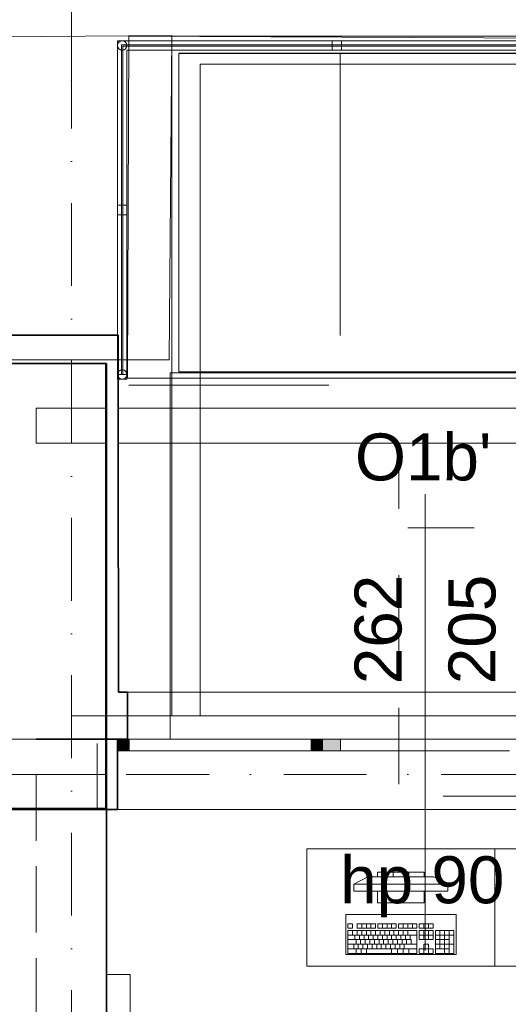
# Model space of a CAD drawing. Header units: millimetres. Extents: x -34676 to 172266, y 39940 to 476087.
# Tile 110 of 256: x 22798 to 24879, y 288794 to 292986. Entities that reach past the tile are written whole.
import ezdxf

# ---------------------------------------------------------------- set-up
doc = ezdxf.new("R2010")
doc.units = ezdxf.units.MM
doc.header["$MEASUREMENT"] = 0
for name, pattern in [('Krawędzie ukryte', [3.912222, 2.822222, -1.09]), ('Kropki i Kreski', [6.702778, 3.527778, -1.763889, 0, -1.411111]), ('Przerywana', [5.644444, 2.822222, -2.822222])]:
    doc.linetypes.add(name, pattern=pattern)
for name, color, linetype in [('#podkład', 252, 'Continuous'), ('- A - ocieplenie', 7, 'Continuous'), ('2D - Rysunki i Obrazki', 7, 'Continuous'), ('balustrada', 7, 'Continuous'), ('Konstrukcja - Belki', 7, 'Continuous'), ('Konstrukcja - Siatka mod', 7, 'Continuous'), ('Konstrukcja - Stropy', 7, 'Continuous'), ('Konstrukcja - Ściany zewnętrzne', 7, 'Continuous'), ('Okna Archicada', 7, 'Continuous'), ('Wnętrze - Umeblowanie', 7, 'Continuous'), ('z JAN', 7, 'Continuous'), ('Znaczniki okien Archicada', 7, 'Continuous')]:
    doc.layers.add(name, color=color, linetype=linetype)
doc.styles.add('MtXpl_Arial', font='arial.ttf', dxfattribs={"height": 0.2})

# ---------------------------------------------------------------- blocks, each defined once
blk = doc.blocks.new('UHYGFFFF')
at = {"layer": '- A - ocieplenie', "color": 252, "linetype": 'Continuous', "lineweight": 35, "ltscale": 100}
for p, q in [((22827.3, 397782.6), (22277.6, 397782.6)), ((22827.3, 397782.6), (22827.3, 397662.6)), ((22277.6, 397662.6), (22777.3, 397662.6)), ((22777.3, 397662.6), (22777.3, 397472.6)), ((22827.3, 397472.6), (22827.3, 397662.6)), ((22777.3, 397472.6), (22777.4, 397322.6)), ((22777.3, 397472.6), (22777.4, 397322.6)), ((22827.4, 397322.6), (22827.3, 397472.6)), ((22827.4, 397322.6), (22827.3, 397472.6)), ((22777.4, 397322.6), (22777.7, 396262.6)), ((22827.7, 396262.6), (22827.4, 397322.6)), ((22777.8, 396062.6), (22777.7, 396262.6)), ((22866.2, 396262.6), (22827.7, 396262.6)), ((22866.2, 396262.6), (22866.2, 396112.6)), ((22866.2, 396112.6), (22866.2, 396062.6)), ((22777.8, 396062.6), (22866.2, 396062.6))]:
    blk.add_line(p, q, dxfattribs=at)
at = {"layer": '- A - ocieplenie', "color": 252, "linetype": 'Continuous', "lineweight": 20, "ltscale": 100}
for p, q in [((22477.6, 397472.6), (22477.6, 397322.6)), ((22777.3, 397472.6), (22477.6, 397472.6)), ((22477.6, 397322.6), (22777.4, 397322.6))]:
    blk.add_line(p, q, dxfattribs=at)
at = {"layer": '- A - ocieplenie', "color": 252, "linetype": 'Continuous', "lineweight": 20, "ltscale": 100, "flags": 128}
for points in [[(47729.9, 397472.6), (22827.3, 397472.6)], [(22827.4, 397322.6), (47729.9, 397322.6)]]:
    blk.add_lwpolyline(points, dxfattribs=at)
at = {"layer": '2D - Rysunki i Obrazki', "color": 252, "linetype": 'Continuous', "lineweight": 13, "ltscale": 100}
for p, q in [((23771.8, 397782.2), (23771.8, 398984.3)), ((23724, 397570.1), (22871.8, 397570.1)), ((49117.6, 396162.6), (22777.8, 396162.6))]:
    blk.add_line(p, q, dxfattribs=at)
at = {"layer": 'balustrada', "color": 252, "linetype": 'Continuous', "lineweight": 13, "ltscale": 100}
for p, q in [((24671.8, 399036.7), (22824.3, 399036.7)), ((22824.3, 399036.7), (22824.3, 397615)), ((24671.8, 399036.7), (22824.3, 399036.7)), ((24671.8, 399036.7), (22824.3, 399036.7)), ((22824.3, 399036.7), (22824.3, 397615)), ((22824.3, 399036.7), (22824.3, 397615)), ((24671.8, 399019.2), (22841.8, 399019.2)), ((24671.8, 399019.2), (22841.8, 399019.2)), ((24671.8, 399019.2), (22841.8, 399019.2)), ((24671.8, 399019.2), (22841.8, 399019.2)), ((22841.8, 399019.2), (22841.8, 397615)), ((22841.8, 399019.2), (22841.8, 397615)), ((22841.8, 399019.2), (22841.8, 397615)), ((22841.8, 399019.2), (22841.8, 397615)), ((22846.8, 399014.2), (24671.8, 399014.2)), ((22846.8, 399014.2), (24671.8, 399014.2)), ((22846.8, 399014.2), (24671.8, 399014.2)), ((22846.8, 399014.2), (24671.8, 399014.2)), ((22846.8, 397615), (22846.8, 399014.2)), ((22846.8, 397615), (22846.8, 399014.2)), ((22846.8, 397615), (22846.8, 399014.2)), ((22846.8, 397615), (22846.8, 399014.2)), ((23778, 399036.7), (23738, 399036.7)), ((23738, 399036.7), (23738, 398996.7)), ((23778, 398996.7), (23778, 399036.7)), ((22864.3, 398996.7), (24671.8, 398996.7)), ((22864.3, 397615), (22864.3, 398996.7)), ((22864.3, 398996.7), (24671.8, 398996.7)), ((22864.3, 398996.7), (24671.8, 398996.7)), ((22864.3, 397615), (22864.3, 398996.7)), ((22864.3, 397615), (22864.3, 398996.7)), ((23738, 398996.7), (23778, 398996.7)), ((22864.3, 398335.9), (22824.3, 398335.9)), ((22824.3, 398335.9), (22824.3, 398295.9)), ((22864.3, 398295.9), (22864.3, 398335.9)), ((22824.3, 398295.9), (22864.3, 398295.9)), ((22824.3, 397615), (22824.3, 397595)), ((22824.3, 397615), (22864.3, 397615)), ((22824.3, 397615), (22864.3, 397615)), ((22824.3, 397595), (22864.3, 397595)), ((22841.8, 397615), (22846.8, 397615)), ((22841.8, 397615), (22846.8, 397615)), ((22841.8, 397615), (22846.8, 397615)), ((22841.8, 397615), (22846.8, 397615)), ((22864.3, 397595), (22864.3, 397615))]:
    blk.add_line(p, q, dxfattribs=at)
at = {"layer": 'balustrada', "color": 252, "linetype": 'Continuous', "lineweight": 18, "ltscale": 100}
for p, q in [((24671.8, 398982.2), (23085.7, 398982.2)), ((23085.7, 398982.2), (23085.7, 397626.6)), ((23085.7, 397626.6), (24671.8, 397626.6))]:
    blk.add_line(p, q, dxfattribs=at)
at = {"layer": 'balustrada', "color": 252, "linetype": 'Continuous', "lineweight": 13, "ltscale": 100}
for centre, start, end in [((22844.3, 399016.7), 90, 270), ((22844.3, 399016.7), 270, 90), ((22844.3, 397615), 0, 180), ((22844.3, 397615), 180, 0)]:
    blk.add_arc(centre, 20, start, end, dxfattribs=at)
at = {"layer": 'Konstrukcja - Belki', "color": 252, "linetype": 'Continuous', "lineweight": 13, "ltscale": 100}
for p, q in [((23055.8, 399056.7), (24671.8, 399056.7)), ((23055.8, 396162.6), (23055.8, 399056.7)), ((23175.8, 398936.7), (24671.8, 398936.7)), ((23175.8, 396162.6), (23175.8, 398936.7)), ((23175.8, 396162.6), (23055.8, 396162.6))]:
    blk.add_line(p, q, dxfattribs=at)
at = {"layer": 'Konstrukcja - Belki', "color": 252, "linetype": 'Krawędzie ukryte', "lineweight": 13, "ltscale": 100}
for p, q in [((19937.5, 396062.6), (22737.5, 396062.6)), ((22737.5, 395762.6), (22737.5, 396062.6)), ((19937.5, 395762.6), (22737.5, 395762.6))]:
    blk.add_line(p, q, dxfattribs=at)
at = {"layer": 'Konstrukcja - Belki', "color": 252, "linetype": 'Kropki i Kreski', "lineweight": 13, "ltscale": 100}
blk.add_line((19937.5, 395912.6), (22737.5, 395912.6), dxfattribs=at)
at = {"layer": 'Konstrukcja - Siatka mod', "color": 252, "linetype": 'Kropki i Kreski', "lineweight": 13, "ltscale": 100}
for p, q in [((22627.6, 398868.6), (22627.6, 399868.6)), ((22627.6, 381903.8), (22627.6, 398868.6)), ((20180, 395912.6), (49624.6, 395912.6))]:
    blk.add_line(p, q, dxfattribs=at)
blk.add_point((22627.6, 398868.6), dxfattribs=at)
blk.add_point((22627.6, 398868.6), dxfattribs=at)
at = {"layer": 'Konstrukcja - Stropy', "color": 252, "linetype": 'Continuous', "lineweight": 13, "ltscale": 100}
for p, q in [((23085.7, 398984.3), (23085.7, 397626.6)), ((24671.8, 398984.3), (23085.7, 398984.3)), ((22773.3, 397662.6), (19943.6, 397662.6)), ((22773.3, 395768.8), (22773.3, 397662.6)), ((23085.7, 397626.6), (23724, 397626.6)), ((23724, 397626.6), (24671.8, 397626.6)), ((19926.7, 395770.1), (22773.3, 395768.8))]:
    blk.add_line(p, q, dxfattribs=at)
at = {"layer": 'Konstrukcja - Stropy', "color": 252, "linetype": 'Continuous', "lineweight": 13, "ltscale": 100, "flags": 128}
for points in [[(23047.8, 397622.6), (46547.6, 397622.6), (46547.6, 396062.6), (23047.8, 396062.6)], [(49317.6, 395762.6), (22777.6, 395762.6), (22777.6, 393161.4), (22777.6, 390344), (22777.6, 388030.6), (22777.6, 383282.6), (34297.6, 383282.6), (34297.6, 388332.6), (37597.6, 388332.6), (37597.6, 383282.6), (49317.6, 383282.6)]]:
    blk.add_lwpolyline(points, close=True, dxfattribs=at)
at = {"layer": 'Konstrukcja - Stropy', "color": 252, "linetype": 'Przerywana', "lineweight": 13, "ltscale": 100, "flags": 128}
for points in [[(46547.6, 397472.6), (46547.6, 395820.2), (24022.8, 395820.2), (24022.8, 397472.6)], [(40327.5, 396962), (40327.5, 395820.2), (24022.8, 395820.2), (24022.8, 396962)]]:
    blk.add_lwpolyline(points, close=True, dxfattribs=at)
at = {"layer": 'Konstrukcja - Ściany zewnętrzne', "color": 252, "linetype": 'Continuous', "lineweight": 35, "ltscale": 100}
for p, q in [((22777.6, 397662.6), (22277.6, 397662.6)), ((22777.6, 395342.6), (22777.6, 397662.6)), ((22477.6, 396062.6), (22777.6, 396062.6)), ((22824.3, 396062.6), (22777.6, 396062.6)), ((22824.3, 396062.6), (22824.3, 396012.6)), ((22824.3, 396012.6), (22824.3, 395762.6)), ((22777.6, 395762.6), (22277.6, 395762.6)), ((22477.6, 395762.6), (22777.6, 395762.6)), ((22477.6, 395762.6), (22777.6, 395762.6)), ((22777.6, 395762.6), (22824.3, 395762.6)), ((22777.6, 383030.6), (22777.6, 395762.6))]:
    blk.add_line(p, q, dxfattribs=at)
at = {"layer": 'Konstrukcja - Ściany zewnętrzne', "color": 252, "linetype": 'Continuous', "lineweight": 13, "ltscale": 100}
for p, q in [((22627.6, 396162.6), (22866.2, 396162.6)), ((22627.6, 396062.6), (22627.6, 396162.6)), ((22866.2, 396162.6), (22866.2, 396062.6)), ((22866.2, 396062.6), (22627.6, 396062.6))]:
    blk.add_line(p, q, dxfattribs=at)
at = {"layer": 'Konstrukcja - Ściany zewnętrzne', "color": 252, "linetype": 'Krawędzie ukryte', "lineweight": 20, "ltscale": 100}
for p, q in [((22477.6, 395912.6), (22477.6, 383232.6)), ((22777.6, 395912.6), (22477.6, 395912.6)), ((22777.6, 383297.6), (22777.6, 395762.6))]:
    blk.add_line(p, q, dxfattribs=at)
at = {"layer": 'Okna Archicada', "color": 252, "linetype": 'Continuous', "lineweight": 13, "ltscale": 100}
for p, q in [((22866.2, 396262.6), (25404.3, 396262.6)), ((22824.3, 396062.6), (25444.3, 396062.6)), ((22874.3, 396062.6), (22824.3, 396062.6)), ((22866.2, 396062.6), (25404.3, 396062.6)), ((22874.3, 396012.6), (22874.3, 396062.6)), ((23649.3, 396062.6), (22874.3, 396062.6)), ((23699.3, 396062.6), (23649.3, 396062.6)), ((23649.3, 396062.6), (23649.3, 396012.6)), ((23774.3, 396062.6), (23699.3, 396062.6)), ((23774.3, 396012.6), (23774.3, 396062.6)), ((24494.3, 396062.6), (23774.3, 396062.6)), ((22824.3, 396012.6), (22874.3, 396012.6)), ((22874.3, 396012.6), (23649.3, 396012.6)), ((23649.3, 396012.6), (23699.3, 396012.6)), ((23699.3, 396012.6), (23774.3, 396012.6)), ((23774.3, 396012.6), (24494.3, 396012.6)), ((22824.3, 395762.6), (25444.3, 395762.6))]:
    blk.add_line(p, q, dxfattribs=at)
at = {"layer": 'Okna Archicada', "color": 252, "linetype": 'Continuous', "lineweight": 35, "ltscale": 100}
for p, q in [((22866.2, 396262.6), (22866.2, 396112.6)), ((22866.2, 396112.6), (22866.2, 396062.6)), ((22824.3, 396062.6), (22824.3, 396012.6)), ((22824.3, 396062.6), (22824.3, 396012.6)), ((22824.3, 396012.6), (22824.3, 395762.6))]:
    blk.add_line(p, q, dxfattribs=at)
at = {"layer": 'Okna Archicada', "color": 252, "linetype": 'Continuous', "lineweight": 13, "extrusion": (0, 0, -1)}
for points in [[(-22874.3, 396012.6), (-22824.3, 396062.6), (-22824.3, 396012.6)], [(-22824.3, 396062.6), (-22874.3, 396012.6), (-22874.3, 396062.6)], [(-23699.3, 396012.6), (-23649.3, 396062.6), (-23649.3, 396012.6)], [(-23649.3, 396062.6), (-23699.3, 396012.6), (-23699.3, 396062.6)], [(-23774.3, 396012.6), (-23699.3, 396062.6), (-23699.3, 396012.6)], [(-23699.3, 396062.6), (-23774.3, 396012.6), (-23774.3, 396062.6)]]:
    blk.add_solid(points, dxfattribs=at)
at = {"layer": 'Wnętrze - Umeblowanie', "color": 252, "linetype": 'Continuous', "lineweight": 13, "ltscale": 100}
for p, q in [((23630.9, 395595.8), (24430.9, 395595.8)), ((23630.9, 395095.8), (23630.9, 395595.8)), ((24430.9, 395595.8), (24430.9, 395095.8)), ((24130.9, 395495.8), (23930.9, 395495.8)), ((23930.9, 395495.8), (23930.9, 395475.8)), ((23997.6, 395475.8), (23997.6, 395495.8)), ((24064.2, 395475.8), (24064.2, 395495.8)), ((24130.9, 395475.8), (24130.9, 395495.8)), ((23830.9, 395445.8), (23890.9, 395475.8)), ((23890.9, 395475.8), (24170.9, 395475.8)), ((23930.9, 395475.8), (24130.9, 395475.8)), ((24230.9, 395445.8), (24170.9, 395475.8)), ((24230.9, 395445.8), (23830.9, 395445.8)), ((23830.9, 395445.8), (23830.9, 395415.8)), ((23830.9, 395415.8), (24230.9, 395415.8)), ((24130.9, 395415.8), (23930.9, 395415.8)), ((23930.9, 395415.8), (23930.9, 395365.8)), ((24130.9, 395365.8), (24130.9, 395415.8)), ((24230.9, 395415.8), (24230.9, 395445.8)), ((23930.9, 395365.8), (24130.9, 395365.8)), ((23795.9, 395315.8), (23795.9, 395145.8)), ((24265.9, 395315.8), (23795.9, 395315.8)), ((24265.9, 395145.8), (24265.9, 395315.8)), ((23825.3, 395276.7), (23805.7, 395276.7)), ((23805.7, 395276.7), (23805.7, 395257.3)), ((23805.7, 395257.3), (23825.3, 395257.3)), ((24099.4, 395247.7), (23805.7, 395247.7)), ((23805.7, 395247.7), (23805.7, 395150.7)), ((23825.3, 395257.3), (23825.3, 395276.7)), ((23825.3, 395228.3), (23825.3, 395247.7)), ((23923.2, 395276.7), (23844.8, 395276.7)), ((23844.8, 395276.7), (23844.8, 395257.3)), ((23844.8, 395257.3), (23923.2, 395257.3)), ((23844.8, 395228.3), (23844.8, 395247.7)), ((23864.4, 395257.3), (23864.4, 395276.7)), ((23864.4, 395228.3), (23864.4, 395247.7)), ((23884, 395257.3), (23884, 395276.7)), ((23884, 395228.3), (23884, 395247.7)), ((23903.6, 395257.3), (23903.6, 395276.7)), ((23903.6, 395228.3), (23903.6, 395247.7)), ((23923.2, 395257.3), (23923.2, 395276.7)), ((23923.2, 395228.3), (23923.2, 395247.7)), ((24011.3, 395276.7), (23933, 395276.7)), ((23933, 395276.7), (23933, 395257.3)), ((23933, 395257.3), (24011.3, 395257.3)), ((23942.8, 395228.3), (23942.8, 395247.7)), ((23952.6, 395257.3), (23952.6, 395276.7)), ((23962.3, 395228.3), (23962.3, 395247.7)), ((23972.1, 395257.3), (23972.1, 395276.7)), ((23981.9, 395228.3), (23981.9, 395247.7)), ((23991.7, 395257.3), (23991.7, 395276.7)), ((24001.5, 395228.3), (24001.5, 395247.7)), ((24011.3, 395257.3), (24011.3, 395276.7)), ((24099.4, 395276.7), (24021.1, 395276.7)), ((24021.1, 395276.7), (24021.1, 395257.3)), ((24021.1, 395257.3), (24099.4, 395257.3)), ((24021.1, 395228.3), (24021.1, 395247.7)), ((24040.7, 395257.3), (24040.7, 395276.7)), ((24040.7, 395228.3), (24040.7, 395247.7)), ((24060.3, 395257.3), (24060.3, 395276.7)), ((24060.3, 395228.3), (24060.3, 395247.7)), ((24079.8, 395257.3), (24079.8, 395276.7)), ((24099.4, 395257.3), (24099.4, 395276.7)), ((24099.4, 395150.7), (24099.4, 395247.7)), ((24168, 395276.7), (24109.2, 395276.7)), ((24109.2, 395276.7), (24109.2, 395257.3)), ((24109.2, 395257.3), (24168, 395257.3)), ((24168, 395247.7), (24109.2, 395247.7)), ((24109.2, 395247.7), (24109.2, 395208.9)), ((24128.8, 395257.3), (24128.8, 395276.7)), ((24128.8, 395208.9), (24128.8, 395247.7)), ((24148.4, 395257.3), (24148.4, 395276.7)), ((24148.4, 395208.9), (24148.4, 395247.7)), ((24168, 395257.3), (24168, 395276.7)), ((24168, 395208.9), (24168, 395247.7)), ((24256.1, 395247.7), (24177.8, 395247.7)), ((24177.8, 395247.7), (24177.8, 395150.7)), ((24197.3, 395170.1), (24197.3, 395247.7)), ((24216.9, 395150.7), (24216.9, 395247.7)), ((24236.5, 395150.7), (24236.5, 395247.7)), ((24256.1, 395150.7), (24256.1, 395247.7)), ((23805.7, 395228.3), (24099.4, 395228.3)), ((23805.7, 395208.9), (24074.9, 395208.9)), ((23835.1, 395208.9), (23835.1, 395228.3)), ((23839.9, 395189.5), (23839.9, 395208.9)), ((23854.6, 395208.9), (23854.6, 395228.3)), ((23859.5, 395189.5), (23859.5, 395208.9)), ((23874.2, 395208.9), (23874.2, 395228.3)), ((23879.1, 395189.5), (23879.1, 395208.9)), ((23893.8, 395208.9), (23893.8, 395228.3)), ((23898.7, 395189.5), (23898.7, 395208.9)), ((23913.4, 395208.9), (23913.4, 395228.3)), ((23918.3, 395189.5), (23918.3, 395208.9)), ((23933, 395208.9), (23933, 395228.3)), ((23937.9, 395189.5), (23937.9, 395208.9)), ((23952.6, 395208.9), (23952.6, 395228.3)), ((23957.4, 395189.5), (23957.4, 395208.9)), ((23972.1, 395208.9), (23972.1, 395228.3)), ((23977, 395189.5), (23977, 395208.9)), ((23991.7, 395208.9), (23991.7, 395228.3)), ((23996.6, 395189.5), (23996.6, 395208.9)), ((24011.3, 395208.9), (24011.3, 395228.3)), ((24016.2, 395189.5), (24016.2, 395208.9)), ((24030.9, 395208.9), (24030.9, 395228.3)), ((24035.8, 395189.5), (24035.8, 395208.9)), ((24050.5, 395208.9), (24050.5, 395228.3)), ((24055.4, 395189.5), (24055.4, 395208.9)), ((24070.1, 395208.9), (24070.1, 395228.3)), ((24074.9, 395189.5), (24074.9, 395208.9)), ((24109.2, 395228.3), (24168, 395228.3)), ((24109.2, 395208.9), (24168, 395208.9)), ((24177.8, 395228.3), (24256.1, 395228.3)), ((24177.8, 395208.9), (24236.5, 395208.9)), ((23805.7, 395189.5), (24099.4, 395189.5)), ((23805.7, 395170.1), (24099.4, 395170.1)), ((23830.2, 395170.1), (23830.2, 395189.5)), ((23839.9, 395150.7), (23839.9, 395170.1)), ((23849.7, 395170.1), (23849.7, 395189.5)), ((23862, 395150.7), (23862, 395170.1)), ((23869.3, 395170.1), (23869.3, 395189.5)), ((23884, 395150.7), (23884, 395170.1)), ((23888.9, 395170.1), (23888.9, 395189.5)), ((23908.5, 395170.1), (23908.5, 395189.5)), ((23928.1, 395170.1), (23928.1, 395189.5)), ((23947.7, 395170.1), (23947.7, 395189.5)), ((23967.2, 395170.1), (23967.2, 395189.5)), ((23986.8, 395170.1), (23986.8, 395189.5)), ((23991.7, 395150.7), (23991.7, 395170.1)), ((24006.4, 395170.1), (24006.4, 395189.5)), ((24016.2, 395150.7), (24016.2, 395170.1)), ((24026, 395170.1), (24026, 395189.5)), ((24040.7, 395150.7), (24040.7, 395170.1)), ((24045.6, 395170.1), (24045.6, 395189.5)), ((24065.2, 395150.7), (24065.2, 395170.1)), ((24128.8, 395170.1), (24109.2, 395170.1)), ((24109.2, 395170.1), (24109.2, 395150.7)), ((24148.4, 395189.5), (24128.8, 395189.5)), ((24128.8, 395189.5), (24128.8, 395170.1)), ((24128.8, 395150.7), (24128.8, 395170.1)), ((24128.8, 395170.1), (24148.4, 395170.1)), ((24148.4, 395170.1), (24148.4, 395189.5)), ((24168, 395170.1), (24148.4, 395170.1)), ((24148.4, 395150.7), (24148.4, 395170.1)), ((24168, 395150.7), (24168, 395170.1)), ((24177.8, 395189.5), (24256.1, 395189.5)), ((24177.8, 395170.1), (24236.5, 395170.1)), ((23795.9, 395145.8), (24265.9, 395145.8)), ((23805.7, 395150.7), (24099.4, 395150.7)), ((24109.2, 395150.7), (24168, 395150.7)), ((24177.8, 395150.7), (24256.1, 395150.7)), ((24430.9, 395095.8), (23630.9, 395095.8)), ((22777.8, 394880), (22777.8, 395060)), ((22777.8, 395060), (22877.8, 395060)), ((22877.8, 395060), (22877.8, 394880))]:
    blk.add_line(p, q, dxfattribs=at)
at = {"layer": 'Wnętrze - Umeblowanie', "color": 252, "linetype": 'Continuous', "lineweight": 13, "ltscale": 100, "flags": 128}
blk.add_lwpolyline([(24430.9, 395595.8), (25230.9, 395595.8), (25230.9, 395095.8), (24430.9, 395095.8)], close=True, dxfattribs=at)
at = {"layer": 'z JAN', "color": 252, "linetype": 'Continuous', "lineweight": 13, "ltscale": 100}
for p, q in [((23055.8, 399058.4), (22047.4, 399050.9)), ((23044.4, 397677.9), (23055.8, 399058.4)), ((22047.4, 397677.9), (23044.4, 397677.9))]:
    blk.add_line(p, q, dxfattribs=at)
at = {"layer": 'z JAN', "color": 252, "linetype": 'Continuous', "lineweight": 13, "ltscale": 100, "flags": 128}
blk.add_lwpolyline([(22872.9, 399056.3), (36171.8, 398994), (36171.8, 397600.5), (24022.8, 397600.5), (22866.4, 397600.5)], close=True, dxfattribs=at)
at = {"layer": 'Znaczniki okien Archicada', "color": 252, "linetype": 'Continuous', "lineweight": 13, "ltscale": 100}
blk.add_line((24134.3, 397105.5), (24134.3, 395162.6), dxfattribs=at)
at = {"layer": 'Znaczniki okien Archicada', "color": 252, "linetype": 'Continuous', "lineweight": 15, "style": 'MtXpl_Arial'}
for s, p in [("O1b'", (23835.5, 397164.4)), ('hp 90', (23772.7, 395363.9))]:
    blk.add_text(s, height=200, dxfattribs=at).set_placement(p)
for s, p in [('262', (24033.8, 396296.8)), ('205', (24433.8, 396296.8))]:
    blk.add_text(s, height=200, rotation=90, dxfattribs=at).set_placement(p)

msp = doc.modelspace()

# ---------------------------------------------------------------- block references
at = {"layer": '#podkład'}
msp.add_blockref('UHYGFFFF', (390.9, -106139.9), dxfattribs=at)

doc.saveas('drawing.dxf')
